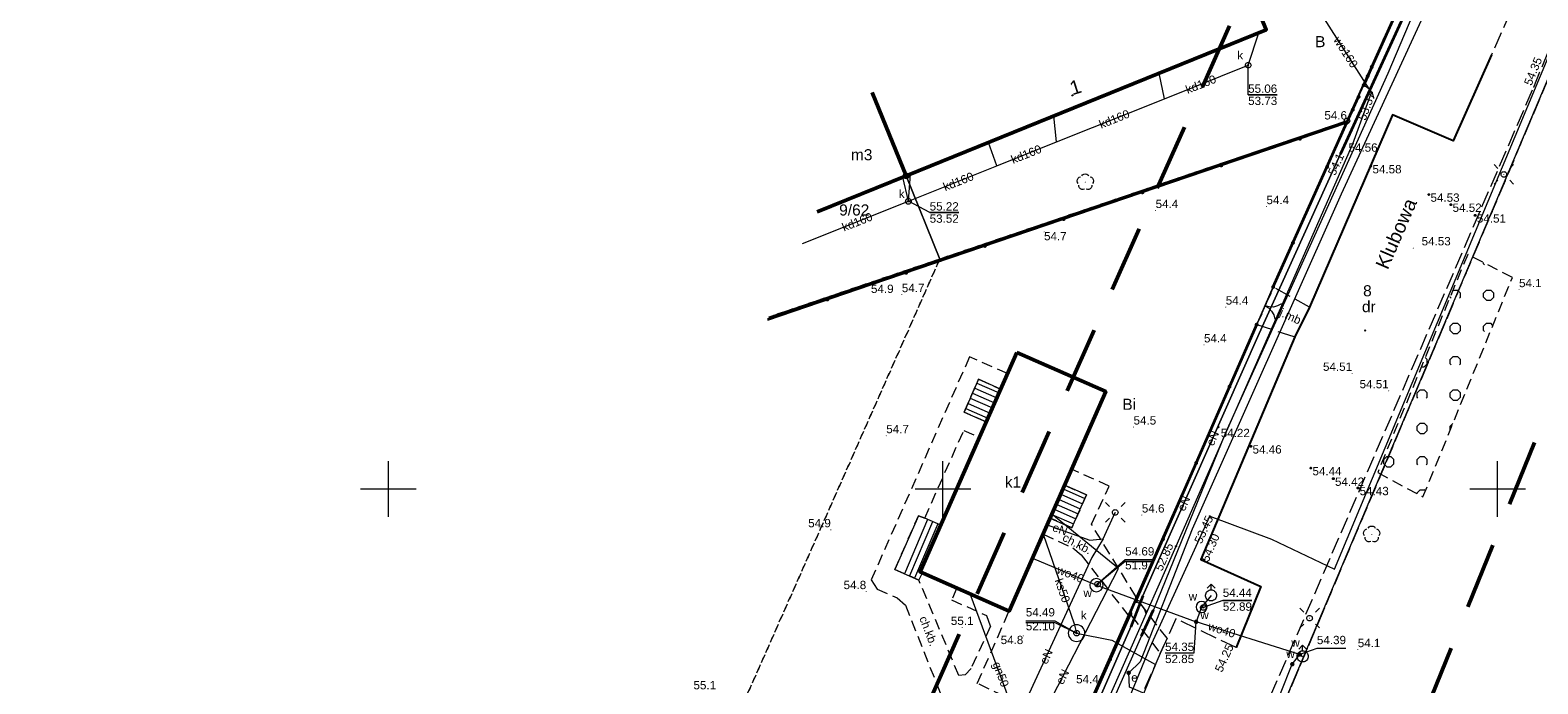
# Model space of a CAD drawing. Extents: x 5462052 to 5462554, y 5922477 to 5923179.
# Tile 15 of 42: x 5462068 to 5462204, y 5922782 to 5922841. Entities that reach past the tile are written whole.
import ezdxf
from ezdxf.enums import TextEntityAlignment as Align

# ---------------------------------------------------------------- set-up
doc = ezdxf.new("R2010")
doc.units = 0
doc.header["$PDMODE"] = 32
doc.header["$PDSIZE"] = 0.1
for name, pattern in [('PRZER1-1', [2, 1, -1]), ('PRZER2-1', [3, 2, -1]), ('PRZER3-1', [4, 3, -1]), ('PRZER3-2', [5, 3, -2])]:
    doc.linetypes.add(name, pattern=pattern)
doc.layers.get('0').update_dxf_attribs({"linetype": 'CONTINUOUS', "lineweight": 13})
doc.layers.add('!pomiar wys', color=7, linetype='CONTINUOUS')
for name, color, linetype, lineweight in [('EGBN', 7, 'CONTINUOUS', 18), ('EGBS', 7, 'CONTINUOUS', 18), ('EGBU', 7, 'CONTINUOUS', 50), ('EGBU_O', 7, 'CONTINUOUS', 50), ('EGDE', 7, 'CONTINUOUS', 18), ('EGDE_O', 7, 'CONTINUOUS', 18), ('EGPG', 7, 'CONTINUOUS', 18), ('GELULI_O', 7, 'PRZER3-1', 18), ('GEPADR', 7, 'CONTINUOUS', 18), ('GEPADR_O', 7, 'CONTINUOUS', 18), ('GUPPRZ', 7, 'CONTINUOUS', 18), ('GUPPRZ_O', 7, 'CONTINUOUS', 18), ('OTKC', 7, 'PRZER2-1', 18), ('OTKC_O', 7, 'PRZER2-1', 18), ('OTKJ', 7, 'PRZER3-1', 18), ('OTKJ_O', 7, 'PRZER3-1', 18), ('OTKK', 7, 'CONTINUOUS', 25), ('OTOB', 7, 'CONTINUOUS', 18), ('OTOF', 7, 'CONTINUOUS', 18), ('OTOO', 7, 'CONTINUOUS', 35), ('OTRN', 7, 'CONTINUOUS', 13), ('OTRN_O', 7, 'CONTINUOUS', 13), ('OTRS', 7, 'CONTINUOUS', 13), ('OTRS_O', 7, 'CONTINUOUS', 13), ('OTZK', 7, 'PRZER2-1', 18), ('SUEO', 7, 'CONTINUOUS', 18), ('SULO', 7, 'CONTINUOUS', 35), ('SUPK', 7, 'CONTINUOUS', 18), ('SUPW', 7, 'CONTINUOUS', 18), ('SUPW_O', 7, 'CONTINUOUS', 18), ('zakres', 5, 'PRZER3-2', 50)]:
    doc.layers.add(name, color=color, linetype=linetype, lineweight=lineweight)
for name, color, linetype, lineweight, true_color in [('EGKK', 7, 'PRZER3-1', 18, 0x24bc24), ('EGUG', 7, 'PRZER1-1', 18, 0x008000), ('EGUG_O', 7, 'PRZER1-1', 18, 0x008000), ('OTZL', 7, 'CONTINUOUS', 18, 0x008000), ('SUEP', 1, 'CONTINUOUS', 18, 0xff0000), ('SUEP_O', 1, 'CONTINUOUS', 18, 0xff0000), ('SUEU', 1, 'CONTINUOUS', 18, 0xff0000), ('SUEU_O', 1, 'CONTINUOUS', 18, 0xff0000), ('SUGP', 7, 'CONTINUOUS', 18, 0xbfbf00), ('SUGP_O', 7, 'CONTINUOUS', 18, 0xbfbf00), ('SUKP', 7, 'CONTINUOUS', 18, 0x803300), ('SUKP_O', 7, 'CONTINUOUS', 18, 0x803300), ('SUKS', 7, 'CONTINUOUS', 18, 0x803300), ('SUKS_O', 7, 'CONTINUOUS', 18, 0x803300), ('SUTP', 7, 'CONTINUOUS', 18, 0xff9100), ('SUWH', 5, 'CONTINUOUS', 18, 0x0000ff), ('SUWP', 5, 'CONTINUOUS', 18, 0x0000ff), ('SUWP_O', 5, 'CONTINUOUS', 18, 0x0000ff), ('SUWW', 5, 'CONTINUOUS', 18, 0x0000ff), ('SUWW_O', 5, 'CONTINUOUS', 18, 0x0000ff)]:
    doc.layers.add(name, color=color, linetype=linetype, lineweight=lineweight, true_color=true_color)
doc.styles.add('GEO-INFO', font='arial.ttf')

# ---------------------------------------------------------------- blocks, each defined once
blk = doc.blocks.new('POINT')
at = {"color": 0}
blk.add_point((0, 0), dxfattribs=at)
blk = doc.blocks.new('EPPGS')
at = {"color": 0}
blk.add_lwpolyline([(0, 0.5), (0.154508, 0.475528), (0.293893, 0.404508), (0.404508, 0.293893), (0.475528, 0.154508), (0.5, 0), (0.475528, -0.154508), (0.404508, -0.293893), (0.293893, -0.404508), (0.154508, -0.475528), (0, -0.5), (-0.154508, -0.475528), (-0.293893, -0.404508), (-0.404508, -0.293893), (-0.475528, -0.154508), (-0.5, 0), (-0.475528, 0.154508), (-0.404508, 0.293893), (-0.293893, 0.404508), (-0.154508, 0.475528)], close=True, dxfattribs=at)
blk = doc.blocks.new('OKRAG_PELNY')
at = {"color": 0}
blk.add_lwpolyline([(0, 0.5), (0.12941, 0.482963), (0.25, 0.433013), (0.353553, 0.353553), (0.433013, 0.25), (0.482963, 0.12941), (0.5, 0), (0.482963, -0.12941), (0.433013, -0.25), (0.353553, -0.353553), (0.25, -0.433013), (0.12941, -0.482963), (0, -0.5), (-0.12941, -0.482963), (-0.25, -0.433013), (-0.353553, -0.353553), (-0.433013, -0.25), (-0.482963, -0.12941), (-0.5, 0), (-0.482963, 0.12941), (-0.433013, 0.25), (-0.353553, 0.353553), (-0.25, 0.433013), (-0.12941, 0.482963)], close=True, dxfattribs=at)
blk = doc.blocks.new('KOLO')
blk.add_hatch(color=0).paths.add_polyline_path([(-0.5, 0), (-0.482963, -0.12941), (-0.433013, -0.25), (-0.353553, -0.353553), (-0.25, -0.433013), (-0.12941, -0.482963), (0, -0.5), (0.12941, -0.482963), (0.25, -0.433013), (0.353553, -0.353553), (0.433013, -0.25), (0.482963, -0.12941), (0.5, 0), (0.482963, 0.12941), (0.433013, 0.25), (0.353553, 0.353553), (0.25, 0.433013), (0.12941, 0.482963), (0, 0.5), (-0.12941, 0.482963), (-0.25, 0.433013), (-0.353553, 0.353553), (-0.433013, 0.25), (-0.482963, 0.12941)])
blk = doc.blocks.new('SUUS02')
at = {"color": 0}
blk.add_lwpolyline([(0, 1), (0.173648, 0.984808), (0.34202, 0.939693), (0.5, 0.866025), (0.642788, 0.766044), (0.766044, 0.642788), (0.866025, 0.5), (0.939693, 0.34202), (0.984808, 0.173648), (1, 0), (0.984808, -0.173648), (0.939693, -0.34202), (0.866025, -0.5), (0.75575, -0.654861), (0.618159, -0.786053), (0.458227, -0.888835), (0.281733, -0.959493), (0.095056, -0.995472), (-0.095056, -0.995472), (-0.281733, -0.959493), (-0.458227, -0.888835), (-0.618159, -0.786053), (-0.75575, -0.654861), (-0.866025, -0.5), (-0.945001, -0.327068), (-0.989821, -0.142315), (-0.998867, 0.047582), (-0.971812, 0.235759), (-0.909632, 0.415415), (-0.814576, 0.580057), (-0.690079, 0.723734), (-0.540641, 0.841254), (-0.371662, 0.928368), (-0.189251, 0.981929)], close=True, dxfattribs=at)
for points in [[(-0.707107, 1.292893), (0, 2), (0.707107, 1.292893)], [(0, 1), (0, 2)]]:
    blk.add_lwpolyline(points, dxfattribs=at)
blk = doc.blocks.new('SPDLP')
blk.add_hatch(color=0).paths.add_polyline_path([(0, -0.09), (0.027812, -0.085595), (0.052901, -0.072812), (0.072812, -0.052901), (0.085595, -0.027812), (0.09, 0), (0.085595, 0.027812), (0.072812, 0.052901), (0.052901, 0.072812), (0.027812, 0.085595), (0, 0.09), (-0.027812, 0.085595), (-0.052901, 0.072812), (-0.072812, 0.052901), (-0.085595, 0.027812), (-0.09, 0), (-0.085595, -0.027812), (-0.072812, -0.052901), (-0.052901, -0.072812), (-0.027812, -0.085595)])
at = {"color": 0}
for points in [[(-1.271938, -0.268652), (-1.40916, -0.048001), (-1.462858, 0.20623), (-1.426585, 0.463525), (-1.304695, 0.693003), (-1.11182, 0.867117), (-0.871109, 0.964971)], [(-0.648554, 1.126667), (-0.481106, 1.325358), (-0.255912, 1.454989), (0, 1.5), (0.255912, 1.454989), (0.481106, 1.325358), (0.648554, 1.126667)], [(0.871109, 0.964971), (1.11182, 0.867117), (1.304695, 0.693003), (1.426585, 0.463525), (1.462858, 0.20623), (1.40916, -0.048001), (1.271938, -0.268652)], [(-0.137547, -1.292703), (-0.389802, -1.355024), (-0.648184, -1.327532), (-0.881678, -1.213525), (-1.062258, -1.026689), (-1.168249, -0.78945), (-1.186929, -0.530282)], [(1.186929, -0.530282), (1.168249, -0.78945), (1.062258, -1.026689), (0.881678, -1.213525), (0.648184, -1.327532), (0.389802, -1.355024), (0.137547, -1.292703)]]:
    blk.add_lwpolyline(points, dxfattribs=at)
blk = doc.blocks.new('SUEO')
blk.add_hatch(color=0).paths.add_polyline_path([(-0.002174, 0.089974), (0.023762, 0.086807), (0.042561, 0.0793), (0.060131, 0.066965), (0.076266, 0.047786), (0.086234, 0.025762), (0.089972, 0.002226), (0.088646, -0.015553), (0.081114, -0.038994), (0.066834, -0.060276), (0.049699, -0.075033), (0.027576, -0.085671), (0.004027, -0.08991), (-0.019639, -0.087831), (-0.040932, -0.080154), (-0.059082, -0.067892), (-0.073734, -0.051607), (-0.08374, -0.032979), (-0.089221, -0.011817), (-0.089063, 0.012951), (-0.082571, 0.035806), (-0.069528, 0.057148), (-0.048957, 0.075519), (-0.026898, 0.085887)])
at = {"color": 0}
for points in [[(-1.767767, 1.767767), (-1.06066, 1.06066)], [(1.767767, 1.767767), (1.06066, 1.06066)], [(-1.767767, -1.767767), (-1.06066, -1.06066)], [(1.767767, -1.767767), (1.06066, -1.06066)]]:
    blk.add_lwpolyline(points, dxfattribs=at)
blk = doc.blocks.new('KTOK04')
at = {"color": 0}
blk.add_lwpolyline([(0, 0), (-0.01711, -0.261052), (-0.068148, -0.517638), (-0.152241, -0.765367), (-0.267949, -1), (-0.413293, -1.217523), (-0.585786, -1.414214), (-0.782477, -1.586707), (-1, -1.732051)], dxfattribs=at)
blk = doc.blocks.new('SLBRA')
at = {"color": 0}
for points in [[(1.732051, 1), (1.414214, 0.585786), (1, 0.267949), (0.517638, 0.068148), (0, 0)], [(0, 0), (0.517638, -0.068148), (1, -0.267949), (1.414214, -0.585786), (1.732051, -1)]]:
    blk.add_lwpolyline(points, dxfattribs=at)
blk = doc.blocks.new('EPPGN')
blk.add_hatch(color=0).paths.add_polyline_path([(0, -0.09), (0.027812, -0.085595), (0.052901, -0.072812), (0.072812, -0.052901), (0.085595, -0.027812), (0.09, 0), (0.085595, 0.027812), (0.072812, 0.052901), (0.052901, 0.072812), (0.027812, 0.085595), (0, 0.09), (-0.027812, 0.085595), (-0.052901, 0.072812), (-0.072812, 0.052901), (-0.085595, 0.027812), (-0.09, 0), (-0.085595, -0.027812), (-0.072812, -0.052901), (-0.052901, -0.072812), (-0.027812, -0.085595)])

msp = doc.modelspace()

# ---------------------------------------------------------------- hatches: boundary and pattern name
at = {"layer": 'OTZK', "linetype": 'Continuous'}
h = msp.add_hatch(dxfattribs=at)
h.set_pattern_fill('OTZK', color=256, scale=0.5, style=0)
h.set_pattern_definition([(0, (5460000, 5920000), (3, 3), [0.3827, -5.6173]), (0, (5460000, 5920000.924), (3, 3), [0.3827, -5.6173]), (90, (5459999.7294, 5920000.2706), (-3, 3), [0.3827, -5.6173]), (90, (5460000.6533, 5920000.2706), (-3, 3), [0.3827, -5.6173]), (45, (5460000.3827, 5920000), (-3, 3), [0.3826834, -3.8599573]), (45, (5459999.7294, 5920000.6533), (-3, 3), [0.3826834, -3.8599573]), (135, (5460000, 5920000), (-3, -3), [0.3826834, -3.8599573]), (135, (5460000.6533, 5920000.6533), (-3, -3), [0.3826834, -3.8599573]), (0, (5460003, 5920000.924), (3, 3), [0.3827, -5.6173]), (90, (5460002.7294, 5920000.2706), (-3, 3), [0.3827, -5.6173]), (90, (5460003.6533, 5920000.2706), (-3, 3), [0.3827, -5.6173]), (45, (5460003.567, 5920000.1836), (-3, 3), [0.123359, -4.1192816]), (45, (5460002.7294, 5920000.6533), (-3, 3), [0.3826834, -3.8599573]), (135, (5460002.817, 5920000.1836), (-3, -3), [0.123359, -4.1192816]), (135, (5460003.6533, 5920000.6533), (-3, -3), [0.3826834, -3.8599573])])
h.paths.add_polyline_path([(5462197.3, 5922821.14), (5462189.19, 5922801.48), (5462193.27, 5922799.28), (5462201.33, 5922819.05)], flags=0)

# ---------------------------------------------------------------- linework, layer by layer
at = {"layer": '!pomiar wys'}
for p in [(5462188.57, 5922829.09, 54.58), (5462193.79, 5922826.53, 54.53), (5462195.79, 5922825.62, 54.52), (5462197.98, 5922824.66, 54.51), (5462177.76, 5922803.84, 54.46), (5462183.16, 5922801.88, 54.44), (5462185.19, 5922800.93, 54.42), (5462187.41, 5922800.09, 54.43)]:
    msp.add_point(p, dxfattribs=at)
at = {"linetype": 'Continuous', "flags": 128}
for points in [[(5462100, 5922797.5), (5462100, 5922802.5)], [(5462150, 5922797.5), (5462150, 5922802.5)], [(5462097.5, 5922800), (5462102.5, 5922800)], [(5462147.5, 5922800), (5462152.5, 5922800)]]:
    msp.add_lwpolyline(points, dxfattribs=at)
at = {"linetype": 'Continuous', "elevation": 100, "flags": 128}
for points in [[(5462150, 5922797.5), (5462150, 5922802.5)], [(5462200, 5922797.5), (5462200, 5922802.5)], [(5462147.5, 5922800), (5462152.5, 5922800)], [(5462197.5, 5922800), (5462202.5, 5922800)]]:
    msp.add_lwpolyline(points, dxfattribs=at)
for p in [(5462186.28, 5922831.2, 54.56), (5462188.57, 5922829.09, 54.58), (5462193.79, 5922826.53, 54.53), (5462195.79, 5922825.62, 54.52), (5462197.98, 5922824.66, 54.51), (5462174.84, 5922805.56, 54.22), (5462177.76, 5922803.84, 54.46), (5462183.16, 5922801.88, 54.44), (5462185.19, 5922800.93, 54.42), (5462187.41, 5922800.09, 54.43)]:
    msp.add_point(p)
at = {"layer": 'EGBN', "linetype": 'Continuous', "elevation": 10.18}
msp.add_lwpolyline([(5462150.85, 5922851.35), (5462152.07, 5922851.84), (5462155.52, 5922853.24), (5462158.26, 5922854.35), (5462158.86, 5922854.59), (5462171.68, 5922859.79), (5462179.14, 5922841.38), (5462146.67, 5922828.22), (5462143.63, 5922835.72)], dxfattribs=at)
at = {"layer": 'EGBS', "linetype": 'Continuous', "elevation": 10.18}
for points in [[(5462153.21, 5922809.88), (5462151.91, 5922806.92), (5462153.9, 5922806.05), (5462155.2, 5922808.99)], [(5462160.96, 5922800.33), (5462159.66, 5922797.38), (5462161.62, 5922796.51), (5462162.94, 5922799.46)], [(5462149.8, 5922796.74), (5462148.35, 5922797.36), (5462147.79, 5922797.59), (5462145.67, 5922792.75), (5462147.83, 5922791.78), (5462148.14, 5922792.45), (5462147.94, 5922792.53)]]:
    msp.add_lwpolyline(points, close=True, dxfattribs=at)
at = {"layer": 'EGBS', "linetype": 'Continuous', "elevation": 10.18, "flags": 128}
for points in [[(5462153.06, 5922809.54), (5462155.06, 5922808.67)], [(5462152.46, 5922808.17), (5462154.45, 5922807.3)], [(5462152.66, 5922808.63), (5462154.65, 5922807.75)], [(5462152.86, 5922809.09), (5462154.85, 5922808.21)], [(5462152.06, 5922807.25), (5462154.05, 5922806.38)], [(5462152.26, 5922807.71), (5462154.25, 5922806.84)], [(5462160.82, 5922800), (5462162.8, 5922799.13)], [(5462160.21, 5922798.63), (5462162.18, 5922797.76)], [(5462160.41, 5922799.09), (5462162.38, 5922798.22)], [(5462160.61, 5922799.54), (5462162.59, 5922798.67)], [(5462148.61, 5922797.24), (5462146.53, 5922792.36)], [(5462149.07, 5922797.05), (5462146.98, 5922792.16)], [(5462159.81, 5922797.71), (5462161.77, 5922796.85)], [(5462160.01, 5922798.17), (5462161.97, 5922797.31)], [(5462149.53, 5922796.85), (5462147.44, 5922791.95)]]:
    msp.add_lwpolyline(points, dxfattribs=at)
at = {"layer": 'EGBU', "linetype": 'Continuous', "elevation": 10.18}
for points in [[(5462143.63, 5922835.72), (5462146.67, 5922828.22), (5462179.14, 5922841.38), (5462171.68, 5922859.79), (5462158.86, 5922854.59), (5462155.52, 5922853.24), (5462154.96, 5922854.63), (5462151.77, 5922853.34)], [(5462138.67, 5922824.98), (5462146.67, 5922828.22), (5462143.63, 5922835.72)]]:
    msp.add_lwpolyline(points, dxfattribs=at)
msp.add_lwpolyline([(5462156.66, 5922812.31), (5462147.94, 5922792.53), (5462155.97, 5922789), (5462164.68, 5922808.77)], close=True, dxfattribs=at)
at = {"layer": 'EGDE', "linetype": 'Continuous', "elevation": 10.22}
for points in [[(5462260.45, 5922994.78), (5462257.87, 5922988.68), (5462236.33, 5922937.77), (5462226.35, 5922914.18), (5462222.41, 5922904.86), (5462218.2, 5922904.02), (5462198.69, 5922860.52), (5462195.01, 5922852.31), (5462186.42, 5922833.17), (5462106.7, 5922652.95), (5462122.31, 5922642.45), (5462125.42, 5922649.82), (5462149.64, 5922707.11), (5462153.14, 5922715.39), (5462179.54, 5922777.82), (5462231.34, 5922900.3), (5462234.45, 5922907.67), (5462261.1, 5922970.68), (5462269.82, 5922991.29)], [(5462223.91, 5922759.05), (5462179.54, 5922777.82), (5462231.34, 5922900.3), (5462274.63, 5922881.99)], [(5462149.71, 5922820.72), (5462186.42, 5922833.17), (5462195.01, 5922852.31), (5462189.14, 5922854.95), (5462183.61, 5922852.71), (5462181.28, 5922858.47), (5462166.15, 5922865.26), (5462163.6, 5922864.84), (5462155.58, 5922861.59)], [(5462134.29, 5922815.49), (5462149.71, 5922820.72), (5462146.67, 5922828.22), (5462143.63, 5922835.72)], [(5462143.63, 5922835.72), (5462146.67, 5922828.22), (5462149.71, 5922820.72)], [(5462106.7, 5922652.95), (5462186.42, 5922833.17), (5462149.71, 5922820.72), (5462134.29, 5922815.49)]]:
    msp.add_lwpolyline(points, dxfattribs=at)
at = {"layer": 'EGKK', "linetype": 'PRZER3-1', "ltscale": 0.5, "elevation": 10.06}
msp.add_lwpolyline([(5462258.13, 5922842), (5462256.43, 5922844.64), (5462215.47, 5922862.77), (5462179.54, 5922777.82), (5462223.91, 5922759.05)], dxfattribs=at)
at = {"layer": 'EGUG', "linetype": 'PRZER1-1', "ltscale": 0.5, "elevation": 10.08}
for points in [[(5462260.45, 5922994.78), (5462257.87, 5922988.68), (5462236.33, 5922937.77), (5462226.35, 5922914.18), (5462222.41, 5922904.86), (5462218.2, 5922904.02), (5462198.69, 5922860.52), (5462195.01, 5922852.31), (5462186.42, 5922833.17), (5462158.1, 5922769.16), (5462106.7, 5922652.95), (5462067.71, 5922671.37)], [(5462134.29, 5922815.49), (5462149.71, 5922820.72), (5462186.42, 5922833.17), (5462195.01, 5922852.31), (5462189.14, 5922854.95), (5462183.61, 5922852.71), (5462181.28, 5922858.47), (5462166.15, 5922865.26), (5462163.6, 5922864.84), (5462155.58, 5922861.59)], [(5462308.11, 5922563.15), (5462219.75, 5922605.06), (5462125.42, 5922649.82), (5462149.64, 5922707.11), (5462153.14, 5922715.39), (5462179.54, 5922777.82), (5462215.47, 5922862.77)], [(5462258.13, 5922842), (5462256.43, 5922844.64), (5462215.47, 5922862.77), (5462179.54, 5922777.82), (5462223.91, 5922759.05)], [(5462158.1, 5922769.16), (5462132.01, 5922780.7), (5462149.71, 5922820.72), (5462134.29, 5922815.49)]]:
    msp.add_lwpolyline(points, dxfattribs=at)
msp.add_lwpolyline([(5462149.71, 5922820.72), (5462132.01, 5922780.7), (5462158.1, 5922769.16), (5462186.42, 5922833.17)], close=True, dxfattribs=at)
at = {"layer": 'GUPPRZ_O', "linetype": 'Continuous', "elevation": 10.8, "flags": 128}
for points in [[(5462180.13, 5922835.53), (5462177.51, 5922835.53), (5462177.52, 5922838.19)], [(5462177.51, 5922835.53), (5462180.13, 5922835.53)], [(5462151.42, 5922824.92), (5462148.8, 5922824.92), (5462146.88, 5922825.92)], [(5462148.8, 5922824.92), (5462151.42, 5922824.92)], [(5462169.05, 5922793.62), (5462166.43, 5922793.62), (5462163.94, 5922791.42)], [(5462169.05, 5922793.46), (5462166.42, 5922793.46), (5462163.94, 5922791.42)], [(5462166.42, 5922793.46), (5462169.05, 5922793.46)], [(5462177.85, 5922789.95), (5462175.23, 5922789.95), (5462173.47, 5922789.32)], [(5462175.23, 5922789.95), (5462177.85, 5922789.95)], [(5462157.47, 5922788.13), (5462160.09, 5922788.13), (5462162.05, 5922787.01)], [(5462157.47, 5922787.98), (5462160.09, 5922787.98), (5462162.05, 5922787.01)], [(5462157.47, 5922787.98), (5462160.09, 5922787.98)], [(5462170.02, 5922785.23), (5462172.64, 5922785.23), (5462172.82, 5922788.03)], [(5462170.02, 5922785.23), (5462172.64, 5922785.23)], [(5462186.33, 5922785.63), (5462183.71, 5922785.63), (5462182.16, 5922785.08)]]:
    msp.add_lwpolyline(points, dxfattribs=at)
at = {"layer": 'OTKC', "linetype": 'PRZER2-1', "ltscale": 0.5, "elevation": 10.18}
for points in [[(5462158.24, 5922780.05), (5462153.09, 5922782.48), (5462155.97, 5922789), (5462151.26, 5922791.08), (5462150.77, 5922790.01), (5462153.93, 5922788.6), (5462154.27, 5922787.63), (5462152.53, 5922783.81), (5462151.99, 5922783.24), (5462151.44, 5922783.18), (5462147.83, 5922791.78), (5462145.67, 5922792.75), (5462147.79, 5922797.59), (5462148.35, 5922797.36), (5462151.87, 5922805.27), (5462153.28, 5922804.65), (5462153.9, 5922806.05), (5462151.91, 5922806.92), (5462153.21, 5922809.88), (5462155.2, 5922808.99), (5462155.82, 5922810.41), (5462152.39, 5922811.9), (5462143.54, 5922791.81), (5462144.06, 5922790.98), (5462145.88, 5922790.19), (5462146.61, 5922789.53), (5462151.16, 5922778.1)], [(5462163.39, 5922796.82), (5462164.98, 5922800.25), (5462161.6, 5922801.78), (5462160.96, 5922800.33), (5462162.94, 5922799.46), (5462161.62, 5922796.51), (5462159.66, 5922797.38), (5462159.02, 5922795.92), (5462161.71, 5922794.69), (5462162.46, 5922794.05), (5462166.66, 5922788.67), (5462166.9, 5922788.76)], [(5462167.38, 5922789.88), (5462167.39, 5922790.3), (5462163.39, 5922796.82)], [(5462170.2, 5922786.54), (5462167.61, 5922789.92), (5462167.38, 5922789.88)], [(5462166.9, 5922788.76), (5462167, 5922788.57), (5462169.59, 5922785.17), (5462170.2, 5922786.54)]]:
    msp.add_lwpolyline(points, dxfattribs=at)
at = {"layer": 'OTKJ', "linetype": 'PRZER3-1', "ltscale": 0.5, "elevation": 10.18}
for points in [[(5462157.32, 5922734.47), (5462157.32, 5922734.47), (5462162.84, 5922745.51), (5462164.06, 5922748.35), (5462170.26, 5922761.57), (5462179.54, 5922781.36), (5462203.25, 5922836.2), (5462210.25, 5922853.24)], [(5462203.6, 5922848.4), (5462199.44, 5922839.12), (5462195.98, 5922831.38), (5462190.51, 5922833.72), (5462183.05, 5922816.37), (5462181.71, 5922813.72), (5462173.24, 5922793.65), (5462178.65, 5922791.22), (5462176.44, 5922785.71), (5462171, 5922788.3), (5462170.2, 5922786.54), (5462169.59, 5922785.17), (5462164.72, 5922774.34), (5462170.21, 5922771.97)]]:
    msp.add_lwpolyline(points, dxfattribs=at)
msp.add_lwpolyline([(5462179.76, 5922818.2), (5462178.28, 5922814.81), (5462181.71, 5922813.72), (5462183.05, 5922816.37)], close=True, dxfattribs=at)
at = {"layer": 'OTKK', "linetype": 'Continuous', "elevation": 10.18}
msp.add_lwpolyline([(5462199.44, 5922839.12), (5462195.98, 5922831.38), (5462190.51, 5922833.72), (5462183.05, 5922816.37), (5462181.71, 5922813.72), (5462173.24, 5922793.65), (5462178.65, 5922791.22), (5462176.44, 5922785.71)], dxfattribs=at)
at = {"layer": 'OTOB', "linetype": 'Continuous', "elevation": 10.18}
msp.add_lwpolyline([(5462178.28, 5922814.81), (5462179.76, 5922818.2)], dxfattribs=at)
at = {"layer": 'OTOF', "linetype": 'Continuous', "elevation": 10.18}
for points in [[(5462187.47, 5922835.33), (5462187.93, 5922836.39)], [(5462166.9, 5922788.76), (5462167.38, 5922789.88)]]:
    msp.add_lwpolyline(points, dxfattribs=at)
at = {"layer": 'OTOO', "linetype": 'Continuous', "elevation": 10.18}
for points in [[(5462174.59, 5922861.21), (5462183.96, 5922856.9), (5462183.34, 5922855.62), (5462188.49, 5922853.37), (5462189.09, 5922854.62), (5462194.93, 5922852.03), (5462188.65, 5922838.03)], [(5462188.65, 5922838.03), (5462187.93, 5922836.39)], [(5462186.42, 5922833.01), (5462187.47, 5922835.33)], [(5462186.42, 5922833.01), (5462143.51, 5922818.41), (5462134.17, 5922815.24)], [(5462179.76, 5922818.2), (5462186.42, 5922833.01)], [(5462167.38, 5922789.88), (5462178.28, 5922814.81)], [(5462129.78, 5922705.13), (5462166.9, 5922788.76)]]:
    msp.add_lwpolyline(points, dxfattribs=at)
at = {"layer": 'OTZK', "linetype": 'PRZER2-1', "ltscale": 0.5, "elevation": 10.1}
msp.add_lwpolyline([(5462197.3, 5922821.14), (5462189.19, 5922801.48), (5462193.27, 5922799.28), (5462201.33, 5922819.05)], close=True, dxfattribs=at)
at = {"layer": 'SUEP', "linetype": 'Continuous', "elevation": 10.14}
for points in [[(5462218.5, 5922902.4), (5462218.76, 5922901.17), (5462211.46, 5922883.39), (5462198.02, 5922852.89), (5462185.89, 5922826.56), (5462172.46, 5922796.37), (5462167.77, 5922784.42)], [(5462194.42, 5922848.96), (5462185.85, 5922830.19), (5462178.5, 5922814.02), (5462168.02, 5922790.37), (5462166.92, 5922787.58), (5462153.19, 5922756.18), (5462137.8, 5922722.03), (5462138.8, 5922721.02), (5462150.62, 5922715.76), (5462152.15, 5922715.42), (5462148.39, 5922707.05), (5462140.31, 5922687.2), (5462134.88, 5922674.29), (5462134.48, 5922673.64), (5462125.98, 5922656.07), (5462126.29, 5922654.88), (5462125.35, 5922652.53), (5462124.75, 5922650.43), (5462124.98, 5922649.15), (5462127.05, 5922647.99), (5462127.42, 5922648.75)], [(5462197.81, 5922695.79), (5462188.53, 5922699.56), (5462153.43, 5922714.71), (5462152.15, 5922715.42), (5462150.62, 5922715.76), (5462138.8, 5922721.02), (5462137.8, 5922722.03), (5462153.19, 5922756.18), (5462166.92, 5922787.58), (5462168.02, 5922790.37), (5462178.5, 5922814.02), (5462185.85, 5922830.19), (5462194.42, 5922848.96)], [(5462068.39, 5922672.84), (5462070.79, 5922671.79), (5462073.04, 5922676.89), (5462107.21, 5922662.65), (5462118.4, 5922688.11), (5462129.04, 5922711.7), (5462142.83, 5922742.87), (5462157.85, 5922777.4), (5462165.83, 5922792.82), (5462159.81, 5922797.72)], [(5462164.45, 5922795.51), (5462165.53, 5922797.89)], [(5462159.4, 5922796.78), (5462163.23, 5922795.38), (5462164.45, 5922795.51)], [(5462164.45, 5922795.51), (5462163.41, 5922793.83), (5462155.83, 5922777.32)], [(5462182.73, 5922775.01), (5462181.78, 5922775.79), (5462166.82, 5922782.13), (5462166.74, 5922783.43), (5462167.77, 5922784.42)]]:
    msp.add_lwpolyline(points, dxfattribs=at)
at = {"layer": 'SUGP', "linetype": 'Continuous', "elevation": 10.14}
for points in [[(5462129.61, 5922612.64), (5462129.61, 5922612.81), (5462139.96, 5922634.08), (5462142.78, 5922640.09), (5462122.88, 5922649.46), (5462112.22, 5922654.37), (5462110.29, 5922655.32), (5462112.99, 5922662.57), (5462118.55, 5922675.64), (5462120.22, 5922678.85), (5462129.99, 5922701.56), (5462133.79, 5922709.41), (5462135.62, 5922711.38), (5462138.86, 5922717.19), (5462148.22, 5922738.46), (5462152.56, 5922748.02), (5462159.39, 5922763.14), (5462168.69, 5922785.75), (5462174.05, 5922797.54), (5462179.61, 5922795.49), (5462185.28, 5922792.78), (5462205.02, 5922839.95), (5462205.26, 5922841.1), (5462205.47, 5922841.59)], [(5462152.41, 5922790.57), (5462157.59, 5922776.62), (5462157.7, 5922775.81), (5462149.11, 5922756.37), (5462136.72, 5922728.32), (5462124.11, 5922699.9), (5462116.57, 5922683.11), (5462116.83, 5922682.47), (5462111.34, 5922669.84), (5462111.27, 5922669.75), (5462110.79, 5922668.46), (5462110.45, 5922667.71), (5462109.55, 5922665.1), (5462109.66, 5922664.15), (5462110.45, 5922663.83), (5462110.97, 5922663.7), (5462111.16, 5922664.04)]]:
    msp.add_lwpolyline(points, dxfattribs=at)
at = {"layer": 'SUKP', "linetype": 'Continuous', "elevation": 10.14}
for points in [[(5462177.52, 5922838.19), (5462178.46, 5922841.1)], [(5462169.98, 5922835.17), (5462177.52, 5922838.19)], [(5462169.98, 5922835.17), (5462169.5, 5922837.47)], [(5462160.22, 5922831.27), (5462169.98, 5922835.17)], [(5462160.22, 5922831.27), (5462160, 5922833.62)], [(5462154.84, 5922829.11), (5462154.1, 5922831.23)], [(5462154.84, 5922829.11), (5462160.22, 5922831.27)], [(5462146.88, 5922825.92), (5462154.84, 5922829.11)], [(5462146.88, 5922825.92), (5462147.07, 5922828.38)], [(5462146.88, 5922825.92), (5462146.38, 5922828.1)], [(5462137.35, 5922822.13), (5462146.88, 5922825.92)], [(5462159.03, 5922795.94), (5462161.83, 5922787.85), (5462162.05, 5922787.01)], [(5462162.05, 5922787.01), (5462165.21, 5922786.38), (5462169.15, 5922784.19), (5462157.36, 5922755.42), (5462148.73, 5922736.46), (5462137.73, 5922712.29), (5462113.94, 5922656.85), (5462114.5, 5922655.23)]]:
    msp.add_lwpolyline(points, dxfattribs=at)
at = {"layer": 'SULO', "linetype": 'Continuous', "elevation": 10.12}
for points in [[(5462194.42, 5922848.96), (5462185.85, 5922830.19)], [(5462168.02, 5922790.37), (5462166.92, 5922787.58)], [(5462167.91, 5922786.76), (5462168.99, 5922789.11)]]:
    msp.add_lwpolyline(points, dxfattribs=at)
at = {"layer": 'SUPK', "linetype": 'Continuous', "elevation": 10.14}
for points in [[(5462163.83, 5922791.93, 1), (5462163.83, 5922790.73, 1)], [(5462173.31, 5922789.86, 1), (5462173.31, 5922788.86, 1)], [(5462162.05, 5922787.76, 1), (5462162.05, 5922786.26, 1)]]:
    msp.add_lwpolyline(points, format="xyb", close=True, dxfattribs=at)
at = {"layer": 'SUTP', "linetype": 'Continuous', "elevation": 10.14}
msp.add_lwpolyline([(5462202.75, 5922864.4), (5462200.54, 5922859.11), (5462196.34, 5922850.1), (5462193.87, 5922846.32), (5462190.1, 5922837.45), (5462175.48, 5922805.06), (5462168.99, 5922789.11), (5462167.91, 5922786.76), (5462133.17, 5922708.35), (5462117.22, 5922673.44), (5462108.08, 5922653.01), (5462107.07, 5922652.18), (5462090.59, 5922659.39)], dxfattribs=at)
at = {"layer": 'SUWP', "linetype": 'Continuous', "elevation": 10.14}
for points in [[(5462099.32, 5922633.49), (5462099.57, 5922633.71), (5462100.52, 5922636.02), (5462100.65, 5922636.27), (5462100.78, 5922636.54), (5462109.13, 5922656.12), (5462109.92, 5922657.79), (5462137.62, 5922719.4), (5462171.01, 5922794.84), (5462186.94, 5922831.11), (5462188.64, 5922835.73), (5462183.9, 5922843.11), (5462187.21, 5922852.13), (5462188.76, 5922854.49)], [(5462158.07, 5922793.77), (5462163.83, 5922791.33), (5462172.82, 5922788.03)], [(5462174.17, 5922790.41), (5462173.31, 5922789.36), (5462172.82, 5922788.03)], [(5462182.16, 5922785.08), (5462172.82, 5922788.03)], [(5462149.61, 5922707.72), (5462166.62, 5922748.07), (5462174.12, 5922765.72), (5462181.49, 5922784.21), (5462182.16, 5922785.08)], [(5462182.16, 5922785.08), (5462182.42, 5922784.91)]]:
    msp.add_lwpolyline(points, dxfattribs=at)
at = {"layer": 'zakres', "ltscale": 2, "elevation": 10.04}
for points in [[(5462301.73, 5923125.01), (5462301.73, 5923125.01), (5462085.82, 5922639.24), (5462126.78, 5922621.56)], [(5462132.02, 5922631.89), (5462350.16, 5922528.87), (5462411.69, 5922509.55), (5462519.64, 5922508.8), (5462516.03, 5922540.79), (5462419.68, 5922542.97), (5462148.36, 5922668.94), (5462333.73, 5923125.01)]]:
    msp.add_lwpolyline(points, dxfattribs=at)

# ---------------------------------------------------------------- block references
at = {"layer": 'EGPG', "xscale": 0.5, "yscale": 0.5}
for name, p in [('EPPGS', (5462186.42, 5922833.17, 10.24)), ('EPPGS', (5462146.67, 5922828.22, 10.24)), ('EPPGN', (5462149.71, 5922820.72, 10.24))]:
    msp.add_blockref(name, p, dxfattribs=at)
at = {"layer": 'GEPADR'}
for p in [(5462161.67, 5922835.47, 10.28), (5462188.06, 5922814.28, 10.28)]:
    msp.add_blockref('POINT', p, dxfattribs=at)
at = {"layer": 'GUPPRZ'}
for p in [(5462177.52, 5922838.19, 10.16), (5462188.64, 5922835.73, 10.16), (5462185.85, 5922830.19, 10.16), (5462146.88, 5922825.92, 10.16), (5462174.05, 5922797.54, 10.16), (5462171.01, 5922794.84, 10.16), (5462163.94, 5922791.42, 10.16), (5462163.94, 5922791.42, 10.16), (5462173.47, 5922789.32, 10.16), (5462173.47, 5922789.32, 10.16), (5462172.82, 5922788.03, 10.16), (5462162.05, 5922787.01, 10.16), (5462162.05, 5922787.01, 10.16), (5462182.16, 5922785.08, 10.16)]:
    msp.add_blockref('POINT', p, dxfattribs=at)
at = {"layer": 'OTOB', "xscale": 0.75, "yscale": 0.75, "rotation": 336.414968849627}
msp.add_blockref('SLBRA', (5462179.02, 5922816.51, 10.18), dxfattribs=at)
at = {"layer": 'OTOF', "xscale": 0.75, "yscale": 0.75}
for p, rotation in [((5462187.93, 5922836.39, 10.18), 66.42446902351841), ((5462167.38, 5922789.88, 10.18), 66.80140950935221)]:
    msp.add_blockref('KTOK04', p, dxfattribs=dict(at, rotation=rotation))
at = {"layer": 'OTOO', "xscale": 0.35, "yscale": 0.35}
for p in [(5462188.65, 5922838.03, 10.18), (5462188.65, 5922838.03, 10.18), (5462187.93, 5922836.39, 10.18), (5462188.29, 5922837.21, 10.18), (5462187.47, 5922835.33, 10.18), (5462186.94, 5922834.17, 10.18), (5462186.42, 5922833.01, 10.18), (5462186.42, 5922833.01, 10.18), (5462186.42, 5922833.01, 10.18), (5462182.18, 5922831.56, 10.18), (5462175.08, 5922829.15, 10.18), (5462184.63, 5922829.02, 10.18), (5462167.98, 5922826.73, 10.18), (5462160.88, 5922824.32, 10.18), (5462153.78, 5922821.9, 10.18), (5462181.55, 5922822.18, 10.18), (5462146.68, 5922819.48, 10.18), (5462179.76, 5922818.2, 10.18), (5462139.58, 5922817.07, 10.18), (5462178.28, 5922814.81, 10.18), (5462175.83, 5922809.22, 10.18), (5462172.83, 5922802.34, 10.18), (5462169.83, 5922795.47, 10.18), (5462166.9, 5922788.76, 10.18), (5462167.38, 5922789.88, 10.18), (5462165.07, 5922784.65, 10.18)]:
    msp.add_blockref('KOLO', p, dxfattribs=at)
at = {"layer": 'OTRN', "xscale": 0.09, "yscale": 0.09}
for p in [(5462186.42, 5922833.07, 10.08), (5462169.17, 5922825.09, 10.08), (5462179.16, 5922825.44, 10.08), (5462159.11, 5922823.16, 10.08), (5462143.51, 5922818.41, 10.08), (5462146.29, 5922817.51, 10.08), (5462201.93, 5922817.96, 10.08), (5462175.49, 5922816.39, 10.08), (5462173.53, 5922812.98, 10.08), (5462167.18, 5922805.58, 10.08), (5462144.89, 5922804.8, 10.08), (5462167.93, 5922797.65, 10.08), (5462139.89, 5922796.32, 10.08), (5462143.08, 5922790.75, 10.08), (5462151.73, 5922787.52, 10.08), (5462157.24, 5922786.77, 10.08), (5462187.39, 5922785.52, 10.08)]:
    msp.add_blockref('KOLO', p, dxfattribs=at)
at = {"layer": 'OTRS', "xscale": 0.09, "yscale": 0.09}
for p in [(5462203.25, 5922836.2, 10.08), (5462192.4, 5922821.7, 10.08), (5462186.88, 5922810.42, 10.08), (5462190.18, 5922808.85, 10.08), (5462173.24, 5922793.65, 10.08), (5462176.44, 5922785.71, 10.08)]:
    msp.add_blockref('KOLO', p, dxfattribs=at)
at = {"layer": 'OTZL', "xscale": 0.5, "yscale": 0.5}
for p in [(5462162.83, 5922827.65, 10.12), (5462188.65, 5922795.91, 10.12)]:
    msp.add_blockref('SPDLP', p, dxfattribs=at)
at = {"layer": 'SUEO', "xscale": 0.5, "yscale": 0.5}
for name, p in [('SUEO', (5462200.56, 5922828.35, 10.15)), ('OKRAG_PELNY', (5462200.56, 5922828.35, 10.16)), ('SUEO', (5462165.53, 5922797.89, 10.15)), ('OKRAG_PELNY', (5462165.53, 5922797.89, 10.16)), ('SUEO', (5462183.05, 5922788.36, 10.15)), ('OKRAG_PELNY', (5462183.05, 5922788.36, 10.16))]:
    msp.add_blockref(name, p, dxfattribs=at)
at = {"layer": 'SUEU', "xscale": 0.4, "yscale": 0.4}
msp.add_blockref('KOLO', (5462166.74, 5922783.43, 10.16), dxfattribs=at)
at = {"layer": 'SUKS', "xscale": 0.5, "yscale": 0.5}
for p in [(5462177.52, 5922838.19, 10.16), (5462146.88, 5922825.92, 10.16)]:
    msp.add_blockref('OKRAG_PELNY', p, dxfattribs=at)
at = {"layer": 'SUPW', "xscale": 0.5, "yscale": 0.5}
for p in [(5462163.94, 5922791.42, 10.18), (5462173.47, 5922789.32, 10.18), (5462162.05, 5922787.01, 10.18)]:
    msp.add_blockref('OKRAG_PELNY', p, dxfattribs=at)
at = {"layer": 'SUWH', "xscale": 0.5, "yscale": 0.5}
for p in [(5462174.17, 5922790.41, 10.16), (5462182.42, 5922784.91, 10.16)]:
    msp.add_blockref('SUUS02', p, dxfattribs=at)
at = {"layer": 'SUWW', "xscale": 0.4, "yscale": 0.4}
for p in [(5462172.82, 5922788.03, 10.16), (5462182.16, 5922785.08, 10.16), (5462181.49, 5922784.21, 10.16)]:
    msp.add_blockref('KOLO', p, dxfattribs=at)

# ---------------------------------------------------------------- texts
at = {"layer": '!pomiar wys', "style": 'GEO-INFO'}
for s, p in [('54.56', (5462186.56, 5922830.39)), ('54.58', (5462188.72, 5922828.44)), ('54.53', (5462193.95, 5922825.88)), ('54.52', (5462195.94, 5922824.97)), ('54.51', (5462198.13, 5922824)), ('54.22', (5462175.04, 5922804.67)), ('54.46', (5462177.91, 5922803.19)), ('54.44', (5462183.31, 5922801.23)), ('54.42', (5462185.34, 5922800.28)), ('54.43', (5462187.56, 5922799.44))]:
    msp.add_text(s, height=0.75, dxfattribs=at).set_placement(p)
at = {"layer": 'EGBU_O', "linetype": 'Continuous', "style": 'GEO-INFO'}
msp.add_text('m3', height=1, dxfattribs=at).set_placement((5462142.67, 5922830.12, 10.8), align=Align.MIDDLE_CENTER)
msp.add_text('k1', height=1, dxfattribs=at).set_placement((5462156.31, 5922800.65, 10.8), align=Align.MIDDLE)
at = {"layer": 'EGDE_O', "linetype": 'Continuous', "style": 'GEO-INFO'}
for s, p in [('9/62', (5462142, 5922825.14, 10.8)), ('8', (5462188.26, 5922817.86, 10.8))]:
    msp.add_text(s, height=1, dxfattribs=at).set_placement(p, align=Align.MIDDLE_CENTER)
at = {"layer": 'EGUG_O', "linetype": 'Continuous', "style": 'GEO-INFO'}
for s, p in [('B', (5462184.01, 5922840.31, 10.8)), ('dr', (5462188.39, 5922816.45, 10.8)), ('Bi', (5462166.79, 5922807.66, 10.8))]:
    msp.add_text(s, height=1, dxfattribs=at).set_placement(p, align=Align.MIDDLE)
at = {"layer": 'GELULI_O', "linetype": 'Continuous', "style": 'GEO-INFO'}
msp.add_text('Klubowa', height=1.25, rotation=66.5236, dxfattribs=at).set_placement((5462190.85, 5922823.01, 10.8), align=Align.MIDDLE_CENTER)
at = {"layer": 'GEPADR_O', "linetype": 'Continuous', "style": 'GEO-INFO'}
msp.add_text('1', height=1.25, rotation=17.7958, dxfattribs=at).set_placement((5462161.67, 5922835.47, 10.8))
at = {"layer": 'GUPPRZ_O', "linetype": 'Continuous', "style": 'GEO-INFO'}
for s, p in [('55.06', (5462177.51, 5922835.7)), ('53.73', (5462177.51, 5922834.6)), ('55.22', (5462148.8, 5922825.09)), ('53.52', (5462148.8, 5922823.99)), ('54.35', (5462170.02, 5922785.4)), ('52.85', (5462170.02, 5922784.31))]:
    msp.add_text(s, height=0.75, rotation=360, dxfattribs=at).set_placement(p)
for s, rotation, p in [('53.37', 69.7981, (5462188.64, 5922835.73, 10.8)), ('54.1', 65.556, (5462185.85, 5922830.19, 10.8)), ('53.45', 65.5524, (5462174.05, 5922797.54, 10.8))]:
    msp.add_text(s, height=0.75, rotation=rotation, dxfattribs=at).set_placement(p, align=Align.MIDDLE_RIGHT)
for s, p in [('54.69', (5462166.43, 5922793.78)), ('51.97', (5462166.42, 5922792.53)), ('54.44', (5462175.22, 5922790.05)), ('52.89', (5462175.23, 5922788.8)), ('54.39', (5462183.71, 5922785.79))]:
    msp.add_text(s, height=0.75, rotation=360, dxfattribs=at).set_placement(p, align=Align.BOTTOM_LEFT)
for s, rotation, p in [('52.85', 66.1256, (5462171.01, 5922794.84, 10.8)), ('54.49', 360, (5462160.09, 5922788.29)), ('52.10', 360, (5462160.09, 5922787.04))]:
    msp.add_text(s, height=0.75, rotation=rotation, dxfattribs=at).set_placement(p, align=Align.BOTTOM_RIGHT)
at = {"layer": 'OTKC_O', "linetype": 'Continuous', "style": 'GEO-INFO'}
for rotation, p in [(332.1524, (5462162.11, 5922795.08, 10.8)), (291.0727, (5462148.71, 5922787.2, 10.8))]:
    msp.add_text('ch.kb.', height=0.75, rotation=rotation, dxfattribs=at).set_placement(p, align=Align.MIDDLE)
at = {"layer": 'OTKJ_O', "linetype": 'Continuous', "style": 'GEO-INFO'}
msp.add_text('j.mb.', height=0.75, rotation=335.596, dxfattribs=at).set_placement((5462181.42, 5922815.41, 10.8), align=Align.MIDDLE)
at = {"layer": 'OTRN_O', "linetype": 'Continuous', "style": 'GEO-INFO'}
for s, p in [('54.6', (5462186.42, 5922833.07, 10.8)), ('54.9', (5462139.89, 5922796.32, 10.8)), ('54.8', (5462143.08, 5922790.75, 10.8))]:
    msp.add_text(s, height=0.75, rotation=360, dxfattribs=at).set_placement(p, align=Align.BOTTOM_RIGHT)
for s, p in [('54.4', (5462169.17, 5922825.09, 10.8)), ('54.4', (5462179.16, 5922825.44, 10.8)), ('54.1', (5462201.93, 5922817.96, 10.8)), ('54.7', (5462146.29, 5922817.51, 10.8)), ('54.4', (5462175.49, 5922816.39, 10.8)), ('54.4', (5462173.53, 5922812.98, 10.8)), ('54.5', (5462167.18, 5922805.58, 10.8)), ('54.7', (5462144.89, 5922804.8, 10.8)), ('54.6', (5462167.93, 5922797.65, 10.8)), ('54.1', (5462187.39, 5922785.52, 10.8)), ('55.1', (5462127.51, 5922781.72, 10.8)), ('54.4', (5462162, 5922782.26, 10.8))]:
    msp.add_text(s, height=0.75, rotation=360, dxfattribs=at).set_placement(p, align=Align.BOTTOM_LEFT)
for s, p in [('54.7', (5462159.11, 5922823.16, 10.8)), ('54.9', (5462143.51, 5922818.41, 10.8))]:
    msp.add_text(s, height=0.75, rotation=360, dxfattribs=at).set_placement(p, align=Align.TOP_LEFT)
msp.add_text('55.1', height=0.75, rotation=360, dxfattribs=at).set_placement((5462151.73, 5922787.52, 10.8), align=Align.BOTTOM_CENTER)
msp.add_text('54.8', height=0.75, rotation=360, dxfattribs=at).set_placement((5462157.24, 5922786.77, 10.8), align=Align.TOP_RIGHT)
at = {"layer": 'OTRS_O', "linetype": 'Continuous', "style": 'GEO-INFO'}
msp.add_text('54.35', height=0.75, rotation=67.6754, dxfattribs=at).set_placement((5462203.25, 5922836.2, 10.8), align=Align.BOTTOM_LEFT)
msp.add_text('54.53', height=0.75, dxfattribs=at).set_placement((5462193.15, 5922821.95, 10.8))
for s, rotation, p in [('54.51', 360, (5462186.88, 5922810.42, 10.8)), ('54.51', 360, (5462190.18, 5922808.85, 10.8)), ('54.25', 65.606, (5462176.44, 5922785.71, 10.8))]:
    msp.add_text(s, height=0.75, rotation=rotation, dxfattribs=at).set_placement(p, align=Align.BOTTOM_RIGHT)
msp.add_text('54.30', height=0.75, rotation=66.6936, dxfattribs=at).set_placement((5462173.24, 5922793.65, 10.8), align=Align.TOP_LEFT)
at = {"layer": 'SUEP_O', "linetype": 'Continuous', "style": 'GEO-INFO'}
for rotation, p in [(66.1005, (5462174.31, 5922804.57, 10.8)), (66.1005, (5462171.71, 5922798.69, 10.8)), (339.9671, (5462160.55, 5922796.36, 10.8)), (65.3401, (5462159.31, 5922784.9, 10.8)), (62.6577, (5462160.78, 5922783.07, 10.8))]:
    msp.add_text('eN', height=0.75, rotation=rotation, dxfattribs=at).set_placement(p, align=Align.MIDDLE)
at = {"layer": 'SUEU_O', "linetype": 'Continuous', "style": 'GEO-INFO'}
msp.add_text('e', height=0.75, rotation=360, dxfattribs=at).set_placement((5462166.97, 5922783.39, 10.8), align=Align.TOP_LEFT)
at = {"layer": 'SUGP_O', "linetype": 'Continuous', "style": 'GEO-INFO'}
msp.add_text('gn50', height=0.75, rotation=290.3925, dxfattribs=at).set_placement((5462155.12, 5922783.26, 10.8), align=Align.MIDDLE)
at = {"layer": 'SUKP_O', "linetype": 'Continuous', "style": 'GEO-INFO'}
for s, rotation, p in [('kd160', 21.8276, (5462173.24, 5922836.48, 10.8)), ('kd160', 21.7812, (5462165.44, 5922833.35, 10.8)), ('kd160', 21.8748, (5462157.5, 5922830.18, 10.8)), ('kd160', 21.8386, (5462151.38, 5922827.72, 10.8)), ('kd160', 21.7148, (5462142.26, 5922824.08, 10.8)), ('ks50', 289.0921, (5462160.79, 5922790.85, 10.8))]:
    msp.add_text(s, height=0.75, rotation=rotation, dxfattribs=at).set_placement(p, align=Align.MIDDLE)
at = {"layer": 'SUKS_O', "linetype": 'Continuous', "style": 'GEO-INFO'}
for p in [(5462177.06, 5922838.49, 10.8), (5462146.54, 5922826, 10.8)]:
    msp.add_text('k', height=0.75, rotation=360, dxfattribs=at).set_placement(p, align=Align.BOTTOM_RIGHT)
at = {"layer": 'SUPW_O', "linetype": 'Continuous', "style": 'GEO-INFO'}
msp.add_text('w', height=0.75, rotation=360, dxfattribs=at).set_placement((5462163.42, 5922791.01, 10.8), align=Align.TOP_RIGHT)
msp.add_text('w', height=0.75, rotation=360, dxfattribs=at).set_placement((5462172.91, 5922789.72, 10.8), align=Align.BOTTOM_RIGHT)
msp.add_text('k', height=0.75, rotation=360, dxfattribs=at).set_placement((5462162.43, 5922788.02, 10.8), align=Align.BOTTOM_LEFT)
at = {"layer": 'SUWP_O', "linetype": 'Continuous', "style": 'GEO-INFO'}
for s, rotation, p in [('wo160', 302.7117, (5462186.31, 5922839.36, 10.8)), ('wo40', 338.1068, (5462161.49, 5922792.32, 10.8)), ('wo40', 342.4529, (5462175.14, 5922787.3, 10.8))]:
    msp.add_text(s, height=0.75, rotation=rotation, dxfattribs=at).set_placement(p, align=Align.MIDDLE)
at = {"layer": 'SUWW_O', "linetype": 'Continuous', "style": 'GEO-INFO'}
msp.add_text('w', height=0.75, rotation=360, dxfattribs=at).set_placement((5462173.2, 5922788.05, 10.8), align=Align.BOTTOM_LEFT)
for p in [(5462182.16, 5922785.55, 10.8), (5462181.71, 5922784.53, 10.8)]:
    msp.add_text('w', height=0.75, rotation=360, dxfattribs=at).set_placement(p, align=Align.BOTTOM_RIGHT)

doc.saveas('drawing.dxf')
